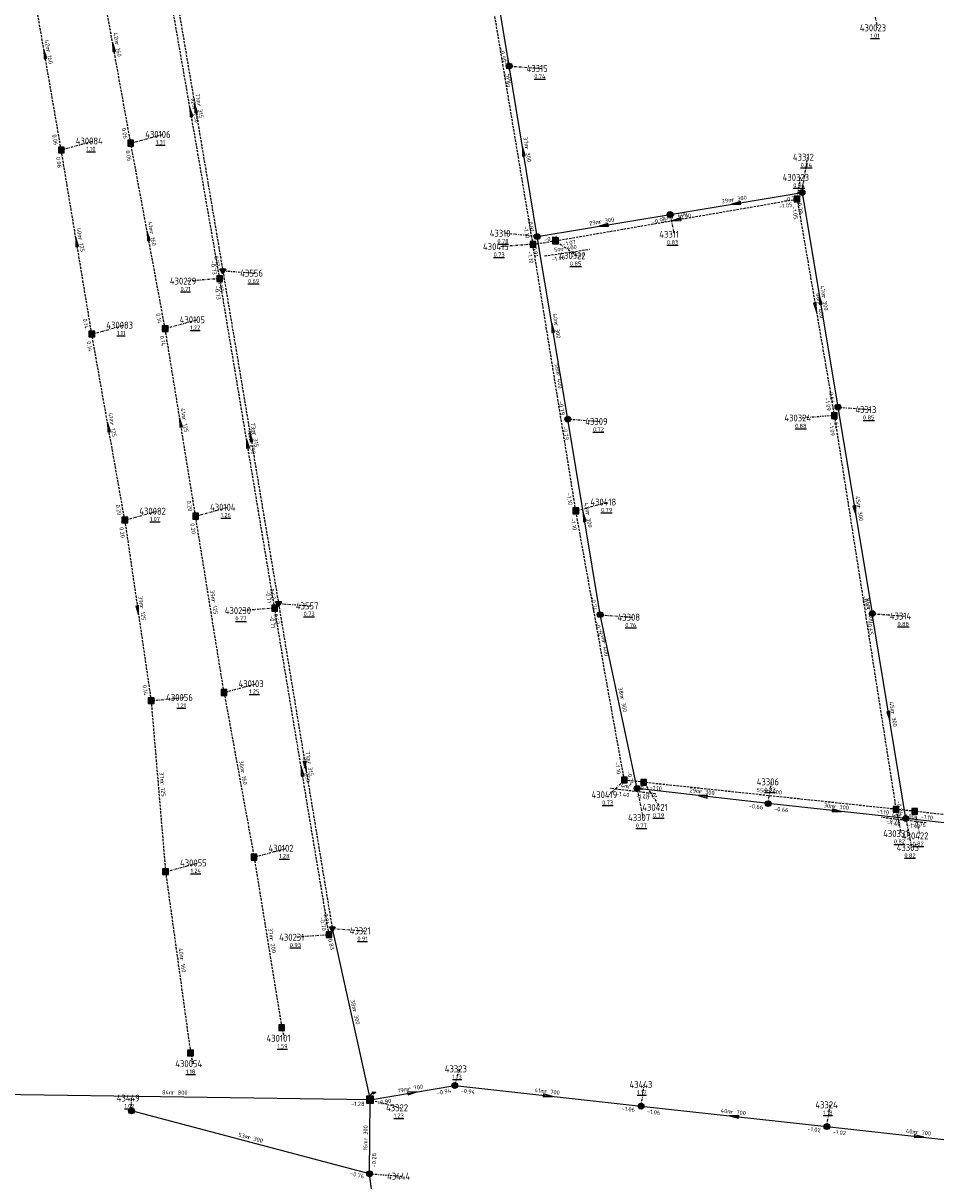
# Model space of a CAD drawing. Extents: x 188323 to 208361, y 565368 to 574910.
# Tile 93 of 256: x 201629 to 201826, y 567889 to 568140. Entities that reach past the tile are written whole.
import ezdxf

# ---------------------------------------------------------------- set-up
doc = ezdxf.new("R2010")
doc.units = 0
doc.linetypes.add('DASHDOT', pattern=[1, 0.5, -0.25, 0, -0.25])
doc.linetypes.add('DASHED', pattern=[0.75, 0.5, -0.25])
doc.layers.get('0').update_dxf_attribs({"linetype": 'CONTINUOUS'})
for name, color, linetype in [('RIO-AFM', 7, 'CONTINUOUS'), ('RIO-BOK', 7, 'CONTINUOUS'), ('RIO-DET', 7, 'CONTINUOUS'), ('RIO-KNP', 7, 'CONTINUOUS'), ('RIO-KNR', 7, 'CONTINUOUS'), ('RIO-LAG_0B', 7, 'CONTINUOUS'), ('RIO-LAG_1B', 7, 'DASHED'), ('RIO-LAG_2B', 7, 'DASHED'), ('RIO-LEN', 7, 'CONTINUOUS'), ('RIO-MVD', 1, 'CONTINUOUS'), ('RIO-VRB', 6, 'DASHDOT'), ('RIO-VRH', 7, 'CONTINUOUS')]:
    doc.layers.add(name, color=color, linetype=linetype)
doc.styles.add('RIO-TXT', font='isocp.shx')

# ---------------------------------------------------------------- blocks, each defined once
blk = doc.blocks.new('L_VHR')
blk.add_lwpolyline([(-0.5, 0), (0.5, 0), (-0.5, 0.15), (-0.5, -0.15), (0.5, 0)])
blk = doc.blocks.new('K_IPR')
blk.add_lwpolyline([(-0.5, -0.5), (0.5, -0.5), (0.5, 0.5), (-0.5, 0.5)], close=True)
blk.add_solid([(-0.5, 0.5), (0.5, 0.5), (-0.5, -0.5), (0.5, -0.5)])
at = {"style": 'RIO-TXT', "flags": 1}
blk.add_attdef('KNOOPNAAM', (2, 2), '', height=1, dxfattribs=at)
blk = doc.blocks.new('K_IPG')
blk.add_circle((0, 0), 0.5)
for points in [[(0, 0), (-0.5, 0), (-0.433013, 0.25)], [(0, 0), (-0.433013, -0.25), (-0.5, 0)], [(0, 0), (-0.433013, 0.25), (-0.25, 0.433013)], [(0, 0), (-0.25, -0.433013), (-0.433013, -0.25)], [(0, 0), (-0.25, 0.433013), (0, 0.5)], [(0, 0), (0, -0.5), (-0.25, -0.433013)], [(0, 0), (0, 0.5), (0.25, 0.433013)], [(0, 0), (0.25, 0.433013), (0.433013, 0.25)], [(0, 0), (0.433013, 0.25), (0.5, 0)], [(0, 0), (0.5, 0), (0.433013, -0.25)], [(0, 0), (0.433013, -0.25), (0.25, -0.433013)], [(0, 0), (0.25, -0.433013), (0, -0.5)]]:
    blk.add_solid(points)
at = {"style": 'RIO-TXT', "flags": 1}
blk.add_attdef('KNOOPNAAM', (2, 2), '', height=1, dxfattribs=at)
blk = doc.blocks.new('K_IPD')
blk.add_lwpolyline([(-0.496027, 0.307994), (0.503973, 0.307994), (0.003973, -0.558031)], close=True)
blk.add_solid([(-0.496027, 0.307994), (0.503973, 0.307994), (0.003973, -0.558031)])
at = {"style": 'RIO-TXT', "flags": 1}
blk.add_attdef('KNOOPNAAM', (2, 2), '', height=1, dxfattribs=at)
blk = doc.blocks.new('K_OVL')
for points in [[(0.6, 0.6), (-0.6, 0.6), (-0.6, -0.6), (0.6, -0.6)], [(1, 1.25), (0.474823, 0.983111), (0.413034, 1.369554)]]:
    blk.add_lwpolyline(points, close=True)
blk.add_arc((0.81571, 0.439293), 0.83139, 77.193131, 168.854604)
blk.add_solid([(-0.6, 0.6), (0.6, 0.6), (-0.6, -0.6), (0.6, -0.6)])
at = {"style": 'RIO-TXT', "flags": 1}
blk.add_attdef('KNOOPNAAM', (2, 2), '', height=1, dxfattribs=at)
blk = doc.blocks.new('795_04______430415____430322_')
at = {"layer": 'RIO-LAG_1B'}
blk.add_line((0, 0), (9.716, 1.43), dxfattribs=at)
at = {"layer": 'RIO-AFM', "style": 'RIO-TXT'}
blk.add_text('r 400', height=0.9, rotation=8.3752, dxfattribs=at).set_placement((3.7164, 1.0526))
at = {"layer": 'RIO-BOK', "style": 'RIO-TXT'}
for p in [(1.5888, -1.1812), (5.8627, -0.5519)]:
    blk.add_text('-1.40', height=0.9, rotation=8.3752, dxfattribs=at).set_placement(p)
at = {"layer": 'RIO-LEN', "style": 'RIO-TXT'}
blk.add_text('5m', height=0.9, rotation=8.3752, dxfattribs=at).set_placement((2.1137, 0.8166))
blk = doc.blocks.new('798_04______430422____430331_')
at = {"layer": 'RIO-LAG_1B'}
blk.add_line((0, 0), (-9.751, 1.176), dxfattribs=at)
at = {"layer": 'RIO-AFM', "style": 'RIO-TXT'}
blk.add_text('r 400', height=0.9, rotation=353.1021, dxfattribs=at).set_placement((-5.8881, 1.2147))
at = {"layer": 'RIO-BOK', "style": 'RIO-TXT'}
for p in [(-8.5285, -0.3812), (-4.2385, -0.8975)]:
    blk.add_text('-1.40', height=0.9, rotation=353.1021, dxfattribs=at).set_placement(p)
at = {"layer": 'RIO-LEN', "style": 'RIO-TXT'}
blk.add_text('4m', height=0.9, rotation=353.1021, dxfattribs=at).set_placement((-7.4965, 1.4083))
blk = doc.blocks.new('810_04______430421____430419_')
at = {"layer": 'RIO-LAG_1B'}
blk.add_line((0, 0), (-9.75, 1.186), dxfattribs=at)
at = {"layer": 'RIO-AFM', "style": 'RIO-TXT'}
blk.add_text('r 400', height=0.9, rotation=353.0444, dxfattribs=at).set_placement((-5.8871, 1.2208))
at = {"layer": 'RIO-BOK', "style": 'RIO-TXT'}
for p in [(-8.5291, -0.3725), (-4.2396, -0.8931)]:
    blk.add_text('-1.40', height=0.9, rotation=353.0444, dxfattribs=at).set_placement(p)
at = {"layer": 'RIO-LEN', "style": 'RIO-TXT'}
blk.add_text('4m', height=0.9, rotation=353.0444, dxfattribs=at).set_placement((-7.4953, 1.416))

msp = doc.modelspace()

# ---------------------------------------------------------------- linework, layer by layer
at = {"layer": 'RIO-LAG_0B'}
for p, q in [((201734.176, 568130.496), (201728.048, 568168.192)), ((201740.24, 568093.568), (201734.176, 568130.496)), ((201768.976, 568098.368), (201797.536, 568103.104)), ((201797.536, 568103.104), (201805.296, 568056.704)), ((201740.24, 568093.568), (201768.976, 568098.368)), ((201746.864, 568054.08), (201740.24, 568093.568)), ((201805.296, 568056.704), (201812.736, 568012.032)), ((201753.856, 568011.776), (201746.864, 568054.08)), ((201761.856, 567974.144), (201753.856, 568011.776)), ((201819.968, 567967.68), (201812.736, 568012.032)), ((201790.208, 567970.88), (201761.856, 567974.144)), ((201819.968, 567967.68), (201790.208, 567970.88)), ((201854.48, 567963.84), (201819.968, 567967.68)), ((201695.92, 567943.872), (201704.096, 567906.816)), ((201704.096, 567906.816), (201722.4, 567909.888)), ((201722.4, 567909.888), (201762.704, 567905.408)), ((201704.096, 567906.816), (201620, 567907.968)), ((201704, 567890.816), (201704.096, 567906.816)), ((201704, 567890.816), (201652.496, 567904.384)), ((201762.704, 567905.408), (201802.896, 567900.992)), ((201802.896, 567900.992), (201842.8, 567896.576)), ((201706.752, 567869.376), (201704, 567890.816))]:
    msp.add_line(p, q, dxfattribs=at)
at = {"layer": 'RIO-LAG_1B'}
for p, q in [((201739.328, 568091.904), (201726.896, 568166.336)), ((201652.336, 568113.792), (201644.784, 568155.52)), ((201637.296, 568112.32), (201630.112, 568153.856)), ((201643.904, 568072.512), (201637.296, 568112.32)), ((201659.776, 568073.664), (201652.336, 568113.792)), ((201744.208, 568092.672), (201796.464, 568101.696)), ((201796.464, 568101.696), (201804.512, 568054.848)), ((201739.328, 568091.904), (201744.208, 568092.672)), ((201748.608, 568034.24), (201739.328, 568091.904)), ((201683.456, 568013.184), (201671.584, 568084.48)), ((201651.04, 568032.256), (201643.904, 568072.512)), ((201666.352, 568033.088), (201659.776, 568073.664)), ((201804.512, 568054.848), (201817.856, 567969.664)), ((201759.088, 567976), (201748.608, 568034.24)), ((201651.04, 568032.256), (201656.736, 567993.152)), ((201672.512, 567994.944), (201666.352, 568033.088)), ((201695.232, 567942.528), (201683.456, 568013.184)), ((201672.512, 567994.944), (201679.008, 567959.296)), ((201656.736, 567993.152), (201659.856, 567956.16)), ((201763.264, 567975.488), (201759.088, 567976)), ((201817.856, 567969.664), (201763.264, 567975.488)), ((201821.904, 567969.216), (201817.856, 567969.664)), ((201857.024, 567965.248), (201821.904, 567969.216)), ((201679.008, 567959.296), (201684.992, 567922.432)), ((201659.856, 567956.16), (201665.264, 567916.928))]:
    msp.add_line(p, q, dxfattribs=at)
msp.add_lwpolyline([(201671.584, 568084.48), (201659.008, 568156.608), (201655.664, 568175.296)], dxfattribs=at)
at = {"layer": 'RIO-LAG_2B'}
for p, q in [((201660.336, 568156.608), (201672.24, 568086.208)), ((201672.24, 568086.208), (201684.288, 568014.208)), ((201684.288, 568014.208), (201695.92, 567943.872))]:
    msp.add_line(p, q, dxfattribs=at)
at = {"layer": 'RIO-VRB'}
for p, q in [((201813.32, 568141.07), (201813.8535, 568138.7416)), ((201734.18, 568130.49), (201741.1475, 568129.9613)), ((201652.33, 568113.78), (201659.2975, 568115.7087)), ((201637.29, 568112.34), (201644.2575, 568114.2687)), ((201797.53, 568103.11), (201798.7576, 568110.7777)), ((201796.46, 568101.67), (201797.1671, 568106.3832)), ((201768.97, 568098.36), (201769.8506, 568094.062)), ((201740.24, 568093.6), (201733.165, 568094.2978)), ((201739.32, 568091.93), (201732.3529, 568091.3991)), ((201744.21, 568092.65), (201748.8634, 568089.4447)), ((201671.59, 568084.49), (201664.6229, 568083.9591)), ((201672.24, 568086.2), (201679.2075, 568085.6713)), ((201643.91, 568072.49), (201650.8775, 568074.4187)), ((201659.78, 568073.67), (201666.7475, 568075.5987)), ((201804.51, 568054.86), (201797.5429, 568054.3291)), ((201805.29, 568056.68), (201812.2575, 568056.1513)), ((201746.87, 568054.11), (201753.8375, 568053.5813)), ((201651.04, 568032.24), (201658.0075, 568034.1687)), ((201666.35, 568033.09), (201673.3175, 568035.0187)), ((201748.6, 568034.21), (201755.5675, 568036.1387)), ((201684.28, 568014.19), (201691.2475, 568013.6613)), ((201683.46, 568013.19), (201676.4929, 568012.6591)), ((201753.86, 568011.75), (201760.8275, 568011.2213)), ((201812.74, 568012), (201819.7075, 568011.4713)), ((201672.51, 567994.92), (201679.4775, 567996.8487)), ((201656.74, 567993.16), (201663.815, 567993.86)), ((201759.09, 567976.01), (201755.8294, 567972.821)), ((201761.86, 567974.13), (201763.0876, 567967.8623)), ((201763.27, 567975.5), (201766.8069, 567970.0725)), ((201790.21, 567970.89), (201790.9171, 567975.6032)), ((201817.86, 567969.69), (201818.9141, 567964.4071)), ((201821.91, 567969.2), (201822.9641, 567963.9171)), ((201819.97, 567967.66), (201821.1976, 567961.3923)), ((201679, 567959.3), (201685.9675, 567961.2287)), ((201659.85, 567956.13), (201666.8175, 567958.0587)), ((201695.23, 567942.51), (201688.2629, 567941.9791)), ((201695.92, 567943.88), (201702.8875, 567943.3513)), ((201685, 567922.44), (201685.5335, 567920.1116)), ((201665.26, 567916.94), (201665.7935, 567914.6116)), ((201722.4, 567909.9), (201723.4514, 567913.4897)), ((201762.7, 567905.4), (201763.4071, 567910.1132)), ((201652.5, 567904.4), (201652.4997, 567907.175)), ((201704.1, 567906.8), (201710.7482, 567905.08)), ((201802.9, 567901), (201803.6071, 567905.7132)), ((201704, 567890.8), (201710.9675, 567890.2713))]:
    msp.add_line(p, q, dxfattribs=at)

# ---------------------------------------------------------------- block references
at = {"layer": 'RIO-DET'}
for name, p in [('795_04______430415____430322_', (201741.824, 568089.408)), ('810_04______430421____430419_', (201765.776, 567972.992)), ('798_04______430422____430331_', (201824.416, 567966.72))]:
    msp.add_blockref(name, p, dxfattribs=at)
at = {"layer": 'RIO-KNP', "xscale": 1.25, "yscale": 1.25, "zscale": 1.25}
for name, p in [('K_IPG', (201734.176, 568130.496)), ('K_IPR', (201652.336, 568113.792)), ('K_IPR', (201637.296, 568112.32)), ('K_IPR', (201796.464, 568101.696)), ('K_IPG', (201797.536, 568103.104)), ('K_IPG', (201768.976, 568098.368)), ('K_IPR', (201739.328, 568091.904)), ('K_IPG', (201740.24, 568093.568)), ('K_IPR', (201744.208, 568092.672)), ('K_IPR', (201671.584, 568084.48)), ('K_IPD', (201672.24, 568086.208)), ('K_IPR', (201659.776, 568073.664)), ('K_IPR', (201643.904, 568072.512)), ('K_IPG', (201805.296, 568056.704)), ('K_IPG', (201746.864, 568054.08)), ('K_IPR', (201804.512, 568054.848)), ('K_IPR', (201748.608, 568034.24)), ('K_IPR', (201651.04, 568032.256)), ('K_IPR', (201666.352, 568033.088)), ('K_IPD', (201684.288, 568014.208)), ('K_IPR', (201683.456, 568013.184)), ('K_IPG', (201753.856, 568011.776)), ('K_IPG', (201812.736, 568012.032)), ('K_IPR', (201672.512, 567994.944)), ('K_IPR', (201656.736, 567993.152)), ('K_IPR', (201759.088, 567976)), ('K_IPG', (201761.856, 567974.144)), ('K_IPR', (201763.264, 567975.488)), ('K_IPG', (201790.208, 567970.88)), ('K_IPR', (201817.856, 567969.664)), ('K_IPR', (201821.904, 567969.216)), ('K_IPG', (201819.968, 567967.68)), ('K_IPR', (201679.008, 567959.296)), ('K_IPR', (201659.856, 567956.16)), ('K_IPD', (201695.92, 567943.872)), ('K_IPR', (201695.232, 567942.528)), ('K_IPR', (201684.992, 567922.432)), ('K_IPR', (201665.264, 567916.928)), ('K_IPG', (201722.4, 567909.888)), ('K_OVL', (201704.096, 567906.816)), ('K_IPG', (201652.496, 567904.384)), ('K_IPG', (201762.704, 567905.408)), ('K_IPG', (201802.896, 567900.992)), ('K_IPG', (201704, 567890.816))]:
    msp.add_blockref(name, p, dxfattribs=at)
at = {"layer": 'RIO-VRH', "xscale": 2, "yscale": 2, "zscale": 2}
for p, rotation in [((201648.56, 568134.64), 100.2524), ((201633.7, 568133.09), 99.8238), ((201666.29, 568121.395), 459.6037), ((201665.295, 568120.54), 99.9131), ((201737.21, 568112.045), 99.3369), ((201783.25, 568100.735), 189.4418), ((201770.335, 568097.16), 189.7935), ((201656.055, 568093.725), 100.5302), ((201754.605, 568095.98), 189.4064), ((201640.6, 568092.415), 99.4401), ((201800.485, 568078.265), 279.7659), ((201801.41, 568079.895), 459.4965), ((201743.555, 568073.855), 99.5387), ((201663.065, 568053.38), 99.2047), ((201647.475, 568052.365), 100.0534), ((201677.525, 568048.84), 99.46), ((201678.26, 568050.195), 459.5001), ((201809.015, 568034.34), 279.4746), ((201750.365, 568032.93), 99.3783), ((201653.89, 568012.7), 278.3066), ((201816.355, 567989.83), 279.2692), ((201690.1, 567979.035), 279.4083), ((201689.345, 567977.85), 99.4626), ((201776.035, 567972.51), 173.4809), ((201805.09, 567969.275), 353.8063), ((201713.25, 567908.35), 9.6136), ((201742.55, 567907.65), 353.6292), ((201782.8, 567903.2), 533.7543), ((201822.85, 567898.8), 353.7077)]:
    msp.add_blockref('L_VHR', p, dxfattribs=dict(at, rotation=rotation))

# ---------------------------------------------------------------- texts
at = {"layer": 'RIO-AFM', "style": 'RIO-TXT'}
for s, rotation, p in [('r 160', 280.2524, (201648.9206, 568135.529)), ('r 160', 279.8238, (201634.0672, 568133.9761)), ('r 400', 279.4854, (201733.4928, 568130.0156)), ('r 315', 279.6037, (201666.6697, 568122.2813)), ('r 250', 279.9131, (201665.6704, 568121.4286)), ('r 300', 279.3369, (201737.5832, 568112.9276)), ('r 300', 9.4418, (201782.3689, 568101.0953)), ('r 300', 9.4064, (201753.7239, 568096.3408)), ('r 400', 9.7935, (201769.4514, 568097.5149)), ('r 160', 280.5302, (201656.4108, 568094.6152)), ('r 125', 279.4401, (201640.9726, 568093.2983)), ('r 300', 279.4965, (201801.7838, 568080.779)), ('r 400', 279.7659, (201800.8548, 568079.1508)), ('r 300', 279.5387, (201743.9259, 568074.7392)), ('r 400', 279.1418, (201744.3428, 568063.9523)), ('r 125', 279.2047, (201663.4414, 568054.2619)), ('r 125', 280.0534, (201647.8382, 568053.2525)), ('r 250', 279.46, (201677.9072, 568049.7252)), ('r 315', 279.5001, (201678.6418, 568051.0806)), ('r 300', 279.4746, (201809.3885, 568035.2241)), ('r 300', 279.3783, (201750.7393, 568033.8134)), ('r 125', 279.1757, (201669.806, 568014.8869)), ('r 125', 278.3066, (201654.2797, 568013.5759)), ('r 400', 278.9165, (201811.5799, 568013.1575)), ('r 400', 280.2254, (201754.2112, 568005.9997)), ('r 300', 282.0132, (201758.1919, 567993.8391)), ('r 300', 279.2692, (201816.7316, 567990.7126)), ('r 315', 279.4083, (201690.4827, 567979.9196)), ('r 160', 280.3341, (201676.1124, 567977.9989)), ('r 250', 279.4626, (201689.727, 567978.7352)), ('r 125', 274.8094, (201658.7366, 567975.4954)), ('r 300', 353.4808, (201775.2875, 567973.1073)), ('r 400', 353.9255, (201789.8139, 567973.1947)), ('r 300', 353.8063, (201804.339, 567969.8685)), ('r 200', 279.2535, (201682.3745, 567941.7519)), ('r 160', 277.868, (201662.9514, 567937.408)), ('r 300', 282.4482, (201700.3349, 567926.2417)), ('r 700', 9.6136, (201712.3676, 567908.7076)), ('r 700', 353.6292, (201741.8014, 567908.2491)), ('r 800', 359.1826, (201661.2471, 567907.9377)), ('r 700', 353.7543, (201782.0503, 567903.7974)), ('r 300', 345.2086, (201677.5982, 567898.3062)), ('r 300', 89.6329, (201703.5449, 567897.9931)), ('r 700', 353.7077, (201822.1004, 567899.398))]:
    msp.add_text(s, height=0.9, rotation=rotation, dxfattribs=at).set_placement(p)
at = {"layer": 'RIO-BOK', "style": 'RIO-TXT'}
for s, rotation, p in [('-0.99', 279.2412, (201732.1616, 568134.316)), ('-0.99', 279.3369, (201733.0264, 568128.8811)), ('0.06', 280.2524, (201650.3434, 568117.0388)), ('0.06', 279.8238, (201635.3277, 568115.6133)), ('0.06', 280.5302, (201651.2102, 568112.1474)), ('0.06', 279.4401, (201636.1393, 568110.729)), ('-0.79', 9.4418, (201793.7147, 568101.0562)), ('-1.05', 9.7935, (201792.6569, 568099.5928)), ('-1.05', 279.7659, (201795.3185, 568100.0525)), ('-0.79', 279.4965, (201796.3809, 568101.4979)), ('-0.91', 279.3369, (201738.2148, 568097.422)), ('-0.90', 9.4064, (201765.1531, 568096.3085)), ('-0.90', 9.4418, (201770.5805, 568097.2086)), ('-1.10', 279.4854, (201737.3086, 568095.7509)), ('-0.91', 279.5387, (201739.0921, 568091.987)), ('-0.91', 9.4064, (201741.8498, 568092.4476)), ('-1.07', 9.7935, (201745.8275, 568091.5085)), ('-0.73', 279.6037, (201670.2182, 568090.0165)), ('-1.10', 279.1418, (201738.161, 568090.325)), ('-0.73', 279.9131, (201669.5487, 568088.2959)), ('-0.73', 279.5001, (201671.091, 568084.5878)), ('-0.73', 279.46, (201670.4399, 568082.8786)), ('0.14', 280.5302, (201657.7768, 568076.9181)), ('0.14', 279.4401, (201641.9686, 568075.7757)), ('0.14', 279.2047, (201658.6227, 568072.0637)), ('0.14', 280.0534, (201642.7767, 568070.8668)), ('-0.64', 279.4965, (201803.2603, 568060.497)), ('-0.79', 279.5387, (201744.8329, 568057.9254)), ('-1.09', 279.7659, (201802.4626, 568058.6676)), ('-0.64', 279.4746, (201804.1403, 568055.0683)), ('-0.79', 279.3783, (201745.7176, 568052.5002)), ('-1.09', 278.9165, (201803.3447, 568053.2596)), ('-1.10', 279.1418, (201746.601, 568038.0408)), ('0.20', 280.0534, (201649.0638, 568035.5053)), ('0.20', 279.2047, (201664.4226, 568036.384)), ('-1.10', 280.2254, (201747.4715, 568032.5834)), ('0.20', 278.3066, (201649.8577, 568030.6521)), ('0.20', 279.1757, (201665.1919, 568031.4843)), ('-0.71', 279.46, (201681.4484, 568017.0112)), ('-0.63', 279.5001, (201682.2661, 568018.0101)), ('-0.74', 279.3783, (201751.8354, 568015.5716)), ('-0.65', 279.4746, (201810.7105, 568015.8184)), ('-0.63', 279.4083, (201683.1284, 568012.5796)), ('-0.71', 279.4626, (201682.31, 568011.5785)), ('-0.74', 282.0132, (201752.7828, 568010.089)), ('-0.65', 279.2692, (201811.5845, 568010.3924)), ('0.14', 278.3066, (201654.8634, 567996.4838)), ('-1.10', 280.2254, (201757.0192, 567979.803)), ('-0.74', 282.0132, (201759.6592, 567977.8532)), ('-1.10', 353.9255, (201764.5147, 567973.9605)), ('-0.74', 353.4808, (201763.0927, 567972.5809)), ('-0.66', 353.4808, (201785.9794, 567969.98)), ('-0.66', 353.8063, (201791.4515, 567969.3479)), ('-1.10', 353.9255, (201813.6386, 567968.7638)), ('-0.76', 279.2692, (201817.954, 567971.4853)), ('-0.76', 353.8063, (201815.7445, 567966.7269)), ('-0.76', 353.7169, (201821.2091, 567966.116)), ('-1.10', 353.5513, (201823.1446, 567967.6524)), ('-0.84', 279.4083, (201693.9112, 567947.7026)), ('-0.70', 279.4626, (201693.2178, 567946.331)), ('-0.83', 282.4482, (201694.8555, 567942.2108)), ('-0.94', 9.6136, (201718.5905, 567907.8347)), ('-0.94', 353.6292, (201723.6368, 567908.3541)), ('-1.28', 359.1826, (201699.9813, 567905.5094)), ('-0.90', 9.6136, (201705.7139, 567905.6535)), ('-1.06', 353.6292, (201758.4727, 567904.4866)), ('-1.06', 353.7543, (201763.9401, 567903.8568)), ('-1.02', 353.7543, (201798.6751, 567900.0772)), ('-1.02', 353.7077, (201804.1389, 567899.4558)), ('-0.28', 89.6329, (201705.4087, 567892.191)), ('-0.76', 345.2086, (201699.6866, 567890.5233))]:
    msp.add_text(s, height=0.9, rotation=rotation, dxfattribs=at).set_placement(p)
at = {"layer": 'RIO-KNR', "style": 'RIO-TXT'}
for s, p in [('430023', (201810.0285, 568137.9916)), ('43315', (201737.96, 568129.2113)), ('430084', (201640.4325, 568113.5187)), ('430106', (201655.4725, 568114.9587)), ('43312', (201795.5701, 568110.0277)), ('430323', (201793.3421, 568105.6332)), ('43310', (201729.9775, 568093.5478)), ('43311', (201766.6631, 568093.312)), ('430415', (201728.5279, 568090.6491)), ('430322', (201745.0384, 568088.6947)), ('430229', (201660.7979, 568083.2091)), ('43556', (201676.02, 568084.9213)), ('430083', (201647.0525, 568073.6687)), ('430105', (201662.9225, 568074.8487)), ('43313', (201809.07, 568055.4013)), ('43309', (201750.65, 568052.8313)), ('430324', (201793.7179, 568053.5791)), ('430418', (201751.7425, 568035.3887)), ('430082', (201654.1825, 568033.4187)), ('430104', (201669.4925, 568034.2687)), ('43557', (201688.06, 568012.9113)), ('430230', (201672.6679, 568011.9091)), ('43308', (201757.64, 568010.4713)), ('43314', (201816.52, 568010.7213)), ('430103', (201675.6525, 567996.0987)), ('430056', (201659.99, 567993.11)), ('43306', (201787.7296, 567974.8532)), ('430419', (201752.0044, 567972.071)), ('430421', (201762.9819, 567969.3225)), ('43307', (201759.9001, 567967.1123)), ('430331', (201815.0891, 567963.6571)), ('430422', (201819.1391, 567963.1671)), ('430102', (201682.1425, 567960.4787)), ('43305', (201818.0101, 567960.6423)), ('430055', (201662.9925, 567957.3087)), ('43321', (201699.7, 567942.6013)), ('430231', (201684.4379, 567941.2291)), ('430101', (201681.7085, 567919.3616)), ('430054', (201661.9685, 567913.8616)), ('43323', (201720.2639, 567912.7397)), ('43443', (201760.2196, 567909.3632)), ('43449', (201649.3122, 567906.425)), ('43324', (201800.4196, 567904.9632)), ('43322', (201707.5607, 567904.33)), ('43444', (201707.78, 567889.5213))]:
    msp.add_text(s, height=1.5, dxfattribs=at).set_placement(p)
at = {"layer": 'RIO-LEN', "style": 'RIO-TXT'}
for s, rotation, p in [('42m', 280.2524, (201648.5351, 568137.6543)), ('42m', 279.8238, (201633.6976, 568136.1042)), ('75m', 279.4854, (201733.1358, 568132.1459)), ('71m', 279.6037, (201666.3083, 568124.4109)), ('92m', 279.9131, (201665.2975, 568123.5561)), ('37m', 279.3369, (201737.2317, 568115.0588)), ('29m', 9.4418, (201780.2381, 568100.7409)), ('41m', 280.5302, (201656.015, 568096.7386)), ('29m', 9.4064, (201751.593, 568095.9878)), ('53m', 9.7935, (201767.3229, 568097.1474)), ('40m', 279.4401, (201640.6172, 568095.4289)), ('47m', 279.4965, (201801.4264, 568082.9092)), ('48m', 279.7659, (201800.4873, 568081.2793)), ('40m', 279.5387, (201743.5669, 568076.8692)), ('58m', 279.1418, (201743.9986, 568066.0847)), ('41m', 280.0534, (201647.4601, 568055.3792)), ('41m', 279.2047, (201663.0948, 568056.394)), ('72m', 279.46, (201677.5512, 568051.8556)), ('73m', 279.5001, (201678.2843, 568053.2108)), ('45m', 279.4746, (201809.0319, 568037.3545)), ('43m', 279.3783, (201750.3862, 568035.9443)), ('39m', 279.1757, (201669.4606, 568017.019)), ('39m', 278.3066, (201653.9666, 568015.7131)), ('86m', 278.9165, (201811.2441, 568015.2912)), ('59m', 280.2254, (201753.8267, 568008.1252)), ('38m', 282.0132, (201757.7413, 567995.9515)), ('45m', 279.2692, (201816.3826, 567992.8443)), ('71m', 279.4083, (201690.1286, 567982.0504)), ('36m', 280.3341, (201675.7239, 567980.1237)), ('72m', 279.4626, (201689.3708, 567980.8656)), ('37m', 274.8094, (201658.5545, 567977.6477)), ('29m', 353.4808, (201773.1413, 567973.3512)), ('55m', 353.9255, (201787.6658, 567973.422)), ('30m', 353.8063, (201802.1915, 567970.1002)), ('37m', 279.2535, (201682.0261, 567943.8837)), ('40m', 277.868, (201662.6546, 567939.5475)), ('38m', 282.4482, (201699.8682, 567928.3507)), ('19m', 9.6136, (201710.2379, 567908.3469)), ('41m', 353.6292, (201739.6546, 567908.4875)), ('84m', 359.1826, (201659.0873, 567907.9671)), ('40m', 353.7543, (201779.9029, 567904.0311)), ('53m', 345.2086, (201675.5095, 567898.8564)), ('40m', 353.7077, (201819.9532, 567899.6334)), ('16m', 89.6329, (201703.5314, 567895.8331))]:
    msp.add_text(s, height=0.9, rotation=rotation, dxfattribs=at).set_placement(p)
at = {"layer": 'RIO-MVD', "style": 'RIO-TXT'}
for s, p in [('%%U1.01', (201812.3235, 568136.5916)), ('%%U0.74', (201739.6175, 568127.8113)), ('%%U1.31', (201657.7675, 568113.5587)), ('%%U1.10', (201642.7275, 568112.1187)), ('%%U0.84', (201797.2276, 568108.6277)), ('%%U0.94', (201795.6371, 568104.2332)), ('%%U0.78', (201731.635, 568092.1478)), ('%%U0.83', (201768.3206, 568091.912)), ('%%U0.73', (201730.8229, 568089.2491)), ('%%U0.85', (201747.3334, 568087.2947)), ('%%U0.69', (201677.6775, 568083.5213)), ('%%U0.71', (201663.0929, 568081.8091)), ('%%U1.22', (201665.2175, 568073.4487)), ('%%U1.11', (201649.3475, 568072.2687)), ('%%U0.85', (201810.7275, 568054.0013)), ('%%U0.72', (201752.3075, 568051.4313)), ('%%U0.88', (201796.0129, 568052.1791)), ('%%U0.79', (201754.0375, 568033.9887)), ('%%U1.07', (201656.4775, 568032.0187)), ('%%U1.26', (201671.7875, 568032.8687)), ('%%U0.73', (201689.7175, 568011.5113)), ('%%U0.77', (201674.9629, 568010.5091)), ('%%U0.76', (201759.2975, 568009.0713)), ('%%U0.88', (201818.1775, 568009.3213)), ('%%U1.25', (201677.9475, 567994.6987)), ('%%U1.21', (201662.285, 567991.71)), ('%%U0.83', (201789.3871, 567973.4532)), ('%%U0.73', (201754.2994, 567970.671)), ('%%U0.77', (201761.5576, 567965.7123)), ('%%U0.79', (201765.2769, 567967.9225)), ('%%U0.82', (201817.3841, 567962.2571)), ('%%U0.82', (201821.4341, 567961.7671)), ('%%U1.28', (201684.4375, 567959.0787)), ('%%U0.82', (201819.6676, 567959.2423)), ('%%U1.24', (201665.2875, 567955.9087)), ('%%U0.91', (201701.3575, 567941.2013)), ('%%U0.93', (201686.7329, 567939.8291)), ('%%U1.59', (201684.0035, 567917.9616)), ('%%U1.18', (201664.2635, 567912.4616)), ('%%U1.13', (201721.9214, 567911.3397)), ('%%U1.17', (201761.8771, 567907.9632)), ('%%U1.02', (201650.9697, 567905.025)), ('%%U1.18', (201802.0771, 567903.5632)), ('%%U1.23', (201709.2182, 567902.93))]:
    msp.add_text(s, height=0.9, dxfattribs=at).set_placement(p)

doc.saveas('drawing.dxf')
